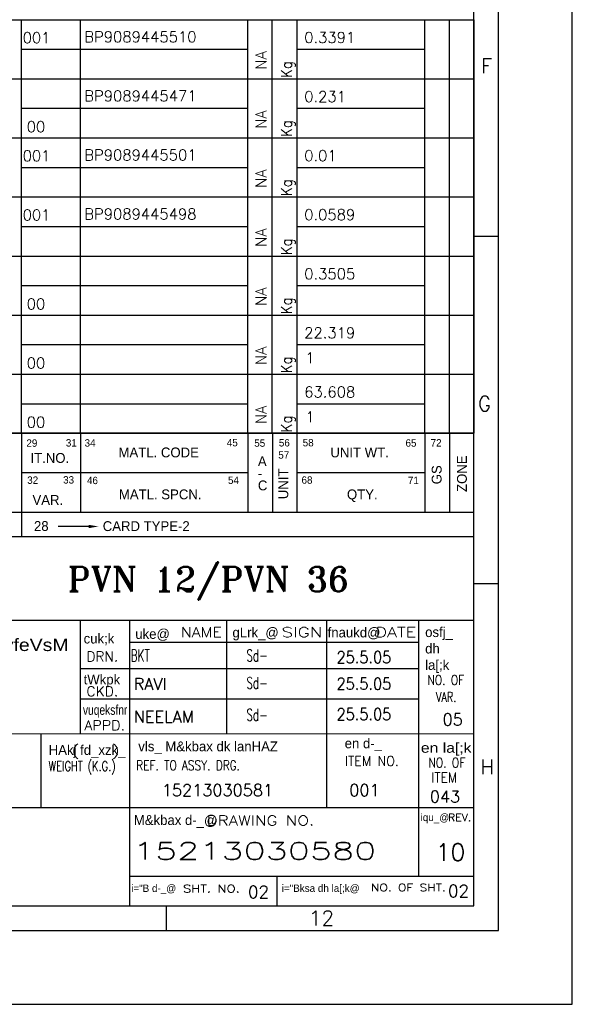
# Model space of a CAD drawing. Extents: x 0 to 4205, y 0 to 2970.
# Tile 9 of 11: x 3643 to 4205, y 0 to 1000. Entities that reach past the tile are written whole.
import ezdxf
from ezdxf.enums import TextEntityAlignment as Align

# ---------------------------------------------------------------- set-up
doc = ezdxf.new("R2010")
doc.units = 0
doc.header["$MEASUREMENT"] = 0
doc.layers.get('0').update_dxf_attribs({"linetype": 'CONTINUOUS'})
doc.layers.add('TEXT', color=3, linetype='CONTINUOUS')
doc.styles.add('HINDI', font='hindi')
doc.styles.add('ROMANS', font='romans')
doc.styles.add('ROMANT', font='romant.shx')

# ---------------------------------------------------------------- blocks, each defined once
blk = doc.blocks.new('A1')
for p, q in [((841, 0), (841, 594)), ((826, 15), (826, 579)), ((821, 20), (821, 574)), ((821, 156), (826, 156)), ((651, 95), (821, 95)), ((821, 85.5), (826, 85.5)), ((651, 78), (821, 78)), ((741, 55), (741, 78)), ((751, 20), (751, 78)), ((770.76, 55), (770.76, 78)), ((791.05, 40), (791.05, 78)), ((809.8, 26), (809.8, 78)), ((751, 73.59), (809.8, 73.59)), ((741, 68.21), (809.8, 68.21)), ((741, 62.04), (809.8, 62.04)), ((20, 54.72), (821, 55)), ((733, 40), (733, 54.97)), ((751, 20), (751, 55)), ((651, 40), (821, 40)), ((751, 26), (821, 26)), ((781, 20), (781, 26)), ((20, 20), (821, 20)), ((758.42, 20), (758.42, 15)), ((14.92, 15), (826, 15)), ((0, 0), (841, 0))]:
    blk.add_line(p, q)
at = {"color": 5}
for p, q in [((821, 116), (579, 116)), ((729, 116), (729, 100)), ((741, 116), (741, 100)), ((775, 116), (775, 100)), ((780, 116), (780, 100)), ((785, 116), (785, 100)), ((811, 116), (811, 100)), ((816, 116), (816, 100)), ((729, 108), (775, 108)), ((785, 108), (811, 108)), ((579, 100), (821, 100)), ((729, 100), (729, 95)), ((742.65, 97.06), (736.42, 97.06))]:
    blk.add_line(p, q, dxfattribs=at)
blk.add_solid([(742.65, 97.39), (742.65, 96.72), (744.65, 97.06)], dxfattribs=at)
for s, height, style, p in [('F', 3, 'ROMANS', (822.39, 189.15)), ('G', 3, 'ROMANS', (821.79, 120.51)), ('uke@', 2, 'HINDI', (752.13, 74.23)), ('gLrk_@', 2, 'HINDI', (771.89, 74.53)), ('fnaukd@', 2, 'HINDI', (791.24, 74.53)), ('osfj_ ', 2, 'HINDI', (811.07, 74.6)), ('cuk;k', 2, 'HINDI', (741.63, 73.29)), ('dh', 2, 'HINDI', (811.07, 71.26)), ('la[;k', 2, 'HINDI', (811.07, 67.93)), ('tWkpk', 2, 'HINDI', (741.63, 64.98)), ('en d-_', 2, 'HINDI', (794.71, 52.01)), ('HAkj fd_xzk_', 2, 'HINDI', (734.52, 50.66)), ('vls_ M&kbax dk lanHAZ', 2, 'HINDI', (752.74, 51.39)), ('H', 3, 'ROMANS', (822.27, 46.74)), ('M&kbax d-_@', 2, 'HINDI', (751.83, 36.42)), ('iqu_@', 1.5, 'HINDI', (810.15, 37.22)), ('i="B d-_@', 1.5, 'HINDI', (751.3, 22.83)), ('i="Bksa dh la[;k@', 1.5, 'HINDI', (781.91, 22.83)), ('12', 3, 'ROMANS', (787.42, 16.02))]:
    blk.add_text(s, height=height, dxfattribs=dict(style=style)).set_placement(p)
for s, height, p in [('29', 1.5, (729.98, 113.25)), ('31', 1.5, (738.01, 113.3)), ('34', 1.5, (741.82, 113.28)), ('45', 1.5, (770.74, 113.34)), ('55', 1.5, (776.32, 113.25)), ('56', 1.5, (781.32, 113.31)), ('58', 1.5, (786.17, 113.33)), ('65', 1.5, (807.08, 113.27)), ('72', 1.5, (812.18, 113.3)), ('IT.NO.', 2, (730.81, 109.98)), ('MATL. CODE', 2, (748.72, 111.1)), ('57', 1.5, (781.2, 110.83)), ('UNIT WT.', 2, (791.8, 111.1)), ('A', 2, (777.06, 109.31)), ('32', 1.5, (730.15, 105.72)), ('33', 1.5, (737.45, 105.78)), ('46', 1.5, (742.3, 105.66)), ('54', 1.5, (770.98, 105.71)), ('-', 2, (777.06, 106.85)), ('C', 2, (777.06, 104.4)), ('68', 1.5, (785.93, 105.74)), ('71', 1.5, (807.56, 105.66)), ('MATL. SPCN.', 2, (748.8, 102.58)), ('QTY.', 2, (795.17, 102.58)), ('VAR.', 2, (731.22, 101.45)), ('28', 2, (731.53, 96.15)), ('CARD TYPE-2', 2, (745.51, 96.13))]:
    blk.add_text(s, height=height, dxfattribs=at).set_placement(p)
for s, p in [('ZONE', (819.55, 104.07)), ('UNIT', (783.23, 102.6)), ('GS', (814.41, 105.63))]:
    blk.add_text(s, height=2, rotation=90, dxfattribs=at).set_placement(p)
for s, height, style, width, p, p2 in [('NAME', 2, 'ROMANS', 1.074681, (761.42, 74.59), (769.71, 74.59)), ('SIGN', 2, 'ROMANS', 1.299241, (781.88, 74.59), (790.17, 74.59)), ('DATE', 2, 'ROMANS', 1.209016, (800.97, 74.59), (809.26, 74.59)), ('HAkjr gsoh bysfDV&dYl fyfeVsM', 2.5, 'HINDI', 1.001913, (681.78, 71.76), (738.55, 71.76)), ('DRN.', 2, 'ROMANS', 0.970207, (742.2, 69.65), (748.66, 69.65)), ('NO. OF', 2, 'ROMANS', 0.690303, (811.52, 64.89), (819.02, 64.89)), ('CKD.', 2, 'ROMANS', 0.984268, (742.2, 62.58), (748.66, 62.58)), ('VAR.', 2, 'ROMANS', 0.688727, (813.27, 61.43), (817.4, 61.43)), ('vuqeksfnr', 2, 'HINDI', 0.694979, (741.48, 58.8), (750.51, 58.8)), ('APPD.', 2, 'ROMANS', 1.000565, (741.76, 55.68), (750.05, 55.68)), ('  (   )', 2, 'ROMANS', 1.107256, (735.39, 50.54), (749, 50.54)), ('en la[;k', 2, 'HINDI', 0.754496, (810.2, 51.1), (820.51, 51.1)), ('ITEM NO.', 2, 'ROMANS', 0.835847, (794.74, 48.43), (805.72, 48.43)), ('NO. OF', 2, 'ROMANS', 0.690303, (811.75, 48.08), (819.25, 48.08)), ('WEIGHT (K.G.)', 2, 'ROMANS', 0.658231, (734.52, 47.38), (748.13, 47.38)), ('REF. TO ASSY. DRG.', 2, 'ROMANS', 0.682905, (752.33, 47.54), (773.41, 47.54)), ('ITEM', 2, 'ROMANS', 0.872673, (812.32, 45.08), (817.55, 45.08)), ('DRAWING NO.', 2, 'ROMANS', 1.113331, (766.66, 36.33), (788.5, 36.33)), ('REV.', 1.5, 'ROMANS', 1.033091, (815.74, 37.21), (820.47, 37.21)), ('SHT. NO.', 1.5, 'ROMANS', 1.160732, (761.84, 22.74), (773.37, 22.74)), ('NO. OF SHT.', 1.5, 'ROMANS', 1.065431, (800.04, 22.95), (815.26, 22.95))]:
    blk.add_text(s, height=height, dxfattribs=dict(style=style, width=width)).set_placement(p, p2, align=Align.FIT)
at = {"color": 7, "style": 'ROMANS'}
for tag, p, height, rotation, width in [('DRG_NO', (70.98, 574.89), 3.5, 180, 1.5), ('SHTNO', (8.61, 117.92), 2.8, 90, 0.8), ('REV_NO', (8.63, 108.63), 2.8, 90, 0.8), ('DRG_NO', (8.71, 80.28), 2.8, 90, 0.8)]:
    blk.add_attdef(tag, p, '', height=height, rotation=rotation, dxfattribs=dict(at, width=width))
for tag, p, height in [('PRODUCT', (716.23, 84.23), 4), ('DRN_SIGN', (771.9, 69.28), 1), ('CHD_SIGN', (771.96, 63.16), 1), ('APP_SIGN', (772.82, 56.2), 1), ('NEW_ALT_SIGN', (567.75, 52.19), 1), ('OLD_ALT_SIGN', (638.26, 51.7), 1), ('NEW_CHD_SIGN', (566.67, 47.87), 1), ('OLD_CHD_SIGN', (637.84, 47.56), 1), ('NEW_APP_SIGN', (567.57, 44.45), 1), ('OLD_APP_SIGN', (638.39, 43.83), 1), ('TITLE1', (671.74, 29.77), 3.5), ('TITLE2', (671.74, 23.56), 3.5)]:
    blk.add_attdef(tag, p, '', height=height, dxfattribs=at)
for tag, height, p in [('DRN_BY', 2, (760.21, 70.76)), ('DRN_DATE', 1.8, (800.06, 70.27)), ('CHD_BY', 2, (760.21, 64.75)), ('CHD_DATE', 1.8, (799.97, 64.76)), ('APP_BY', 2, (760.21, 58.75)), ('APP_DATE', 1.8, (799.97, 58.26)), ('NOVAR', 2.5, (815.81, 58.17)), ('SCALE', 2.5, (722.76, 43.84)), ('REFTOASSY', 2.5, (769.43, 43.23)), ('ITNO', 2.5, (800.09, 43.23)), ('NOIT', 2.5, (815.89, 42.76)), ('REV_NO', 3.5, (816.23, 30.9)), ('SHTNO', 2.5, (777.17, 22.83)), ('NOSHT', 2.5, (817.85, 23.01))]:
    blk.add_attdef(tag, text='', height=height, dxfattribs=at).set_placement(p, align=Align.MIDDLE)
at = {"style": 'ROMANS', "width": 0.7}
for tag, p in [('NEW_ALT_BY', (551.89, 51.83)), ('OLD_ALT_BY', (622.25, 51.98)), ('NEW_REV_NO', (511.26, 46.86)), ('NEW_REV_DT', (522.33, 46.86)), ('NEW_CHD_BY', (551.89, 47.69)), ('OLD_REV_NO', (581.61, 47.01)), ('OLD_REV_DT', (592.81, 47.01)), ('OLD_CHD_BY', (622.39, 48.11)), ('NEW_APP_BY', (553.51, 44.09)), ('OLD_APP_BY', (623.35, 44.25))]:
    blk.add_attdef(tag, p, '', height=1.5, dxfattribs=at)
at = {"color": 7, "style": 'ROMANS', "width": 0.8}
blk.add_attdef('WEIGHT', text='', height=2.3, dxfattribs=at).set_placement((741.21, 43.59), align=Align.MIDDLE)
at = {"style": 'ROMANS'}
for tag, p, height in [('NEW_DCA_NO', (521.77, 39.41), 2), ('OLD_DCA_NO', (590.46, 39.55), 2), ('NEW_DCA_DETAILS', (521.41, 35.08), 1.8), ('OLD_DCA_DETAILS', (590.6, 35.82), 1.8)]:
    blk.add_attdef(tag, p, '', height=height, dxfattribs=at)
at = {"color": 7, "style": 'ROMANS', "width": 1.5}
blk.add_attdef('DRG_NO', (751.63, 29.41), '', height=3.5, dxfattribs=at)
blk = doc.blocks.new('var6_btemplate')
at = {"color": 3}
for p, q in [((-314, 12), (0, 12)), ((-92, 0), (-92, 12)), ((-80, 0), (-80, 12)), ((-46, 0), (-46, 12)), ((-41.01, 0), (-41.01, 12)), ((-35.94, 0), (-35.94, 12)), ((-10, 0), (-10, 12)), ((-5, 0), (-5, 12)), ((0, 12), (0, 0)), ((-35.94, 6), (-10, 6)), ((-314, 0), (0, 0))]:
    blk.add_line(p, q, dxfattribs=at)
blk.add_line((-92, 6), (-46, 6))
at = {"style": 'ROMANS', "width": 0.9, "flags": 4}
blk.add_attdef('UT_O_QTY', (-37.05, 0.19), '', height=2.2, rotation=90, dxfattribs=at)
at = {"style": 'ROMANS', "width": 0.65, "flags": 4}
blk.add_attdef('ITEM_DESC', (-190.44, 7.11), '', height=2.6, dxfattribs=at)
at = {"style": 'ROMANS', "flags": 4}
for tag, p in [('ITEM_NO', (-91.78, 7.25)), ('MAT_CODE', (-79.25, 7.43)), ('IT_NO', (-203.15, 4.41)), ('QTY', (-34.27, 2.23)), ('IT_VAR', (-90.96, 1.17)), ('MAT_SPEC', (-79.12, 1.33))]:
    blk.add_attdef(tag, p, '', height=2.2, dxfattribs=at)
at = {"style": 'ROMANS'}
blk.add_attdef('WEIGHT', text='', height=2.2, dxfattribs=at).set_placement((-34.53, 6.62), align=Align.BOTTOM_LEFT)
at = {"style": 'ROMANS', "flags": 4}
for tag, p in [('VAR_5', (-308.24, 4.33)), ('VAR_4', (-296.21, 4.33)), ('VAR_3', (-284.18, 4.33)), ('VAR_2', (-271.9, 4.33)), ('VAR_1', (-259.87, 4.33)), ('VAR_0', (-248.09, 4.33)), ('DR_NO', (-117.68, 4.13))]:
    blk.add_attdef(tag, text='', height=2.2, dxfattribs=at).set_placement(p, align=Align.CENTER)
for tag, height, width, p in [('REMARKS', 2, 0.75, (-242, 3.94)), ('ITEM_SIZE', 2.6, 0.65, (-190.55, 0.85))]:
    blk.add_attdef(tag, text='', height=height, dxfattribs=dict(at, width=width)).set_placement(p, align=Align.BOTTOM_LEFT)
at = {"style": 'ROMANS'}
blk.add_attdef('IT_V', (-211.43, 4.44), '', height=2.2, dxfattribs=at)
at = {"style": 'ROMANS', "flags": 4}
blk.add_attdef('STD_NO', text='', height=2.2, dxfattribs=at).set_placement((-141.14, 5.59), align=Align.MIDDLE_LEFT)
for tag, p in [('A/C', (-42.21, 1.84)), ('GS', (-6, 3)), ('ZONE', (-1.14, -0.09))]:
    blk.add_attdef(tag, p, '', height=2.2, rotation=90, dxfattribs=at)

msp = doc.modelspace()

# ---------------------------------------------------------------- block references
ref = msp.add_blockref('A1', (0, 0), dxfattribs=dict(xscale=5, yscale=5, zscale=5))
ref.add_attrib('DRG_NO', '15213030580', (3758.2, 147), dxfattribs={"color": 7, "height": 17.5, "style": 'ROMANS', "width": 1.5})
ref.add_attrib('SHTNO', '02', dxfattribs={"color": 7, "height": 12.5, "style": 'ROMANS'}).set_placement((3885.9, 114.1), align=Align.MIDDLE)
ref.add_attrib('NOSHT', '02', dxfattribs={"color": 7, "height": 12.5, "style": 'ROMANS'}).set_placement((4089.3, 115), align=Align.MIDDLE)
ref.add_attrib('REV_NO', '10', dxfattribs={"color": 7, "height": 17.5, "style": 'ROMANS'}).set_placement((4081.1, 154.5, 5), align=Align.MIDDLE)
ref = msp.add_blockref('var6_btemplate', (4105, 940), dxfattribs=dict(xscale=5, yscale=5))
ref.add_attrib('ITEM_NO', '001', (3646.1, 976.2), dxfattribs={"height": 11, "style": 'ROMANS'})
ref.add_attrib('MAT_CODE', 'BP9089445510', (3708.8, 977.1), dxfattribs={"height": 11, "style": 'ROMANS'})
ref.add_attrib('A/C', 'NA', (3893.9, 949.2), dxfattribs={"height": 11, "rotation": 90, "style": 'ROMANS'})
ref.add_attrib('UT_O_QTY', 'Kg', (3919.8, 940.9), dxfattribs={"height": 11, "rotation": 90, "style": 'ROMANS', "width": 0.9})
ref.add_attrib('WEIGHT', '0.3391', dxfattribs={"height": 11, "style": 'ROMANS'}).set_placement((3932.4, 973.1), align=Align.BOTTOM_LEFT)
ref = msp.add_blockref('var6_btemplate', (4105, 880), dxfattribs=dict(xscale=5, yscale=5))
ref.add_attrib('IT_VAR', '00', (3650.2, 885.8), dxfattribs={"height": 11, "style": 'ROMANS'})
ref.add_attrib('MAT_CODE', 'BP9089445471', (3708.8, 917.1), dxfattribs={"height": 11, "style": 'ROMANS'})
ref.add_attrib('A/C', 'NA', (3893.9, 889.2), dxfattribs={"height": 11, "rotation": 90, "style": 'ROMANS'})
ref.add_attrib('UT_O_QTY', 'Kg', (3919.8, 880.9), dxfattribs={"height": 11, "rotation": 90, "style": 'ROMANS', "width": 0.9})
ref.add_attrib('WEIGHT', '0.231', dxfattribs={"height": 11, "style": 'ROMANS'}).set_placement((3932.4, 913.1), align=Align.BOTTOM_LEFT)
ref = msp.add_blockref('var6_btemplate', (4105, 820), dxfattribs=dict(xscale=5, yscale=5))
ref.add_attrib('ITEM_NO', '001', (3646.1, 856.2), dxfattribs={"height": 11, "style": 'ROMANS'})
ref.add_attrib('MAT_CODE', 'BP9089445501', (3708.8, 857.1), dxfattribs={"height": 11, "style": 'ROMANS'})
ref.add_attrib('A/C', 'NA', (3893.9, 829.2), dxfattribs={"height": 11, "rotation": 90, "style": 'ROMANS'})
ref.add_attrib('UT_O_QTY', 'Kg', (3919.8, 820.9), dxfattribs={"height": 11, "rotation": 90, "style": 'ROMANS', "width": 0.9})
ref.add_attrib('WEIGHT', '0.01', dxfattribs={"height": 11, "style": 'ROMANS'}).set_placement((3932.4, 853.1), align=Align.BOTTOM_LEFT)
ref = msp.add_blockref('var6_btemplate', (4105, 760), dxfattribs=dict(xscale=5, yscale=5))
ref.add_attrib('ITEM_NO', '001', (3646.1, 796.2), dxfattribs={"height": 11, "style": 'ROMANS'})
ref.add_attrib('MAT_CODE', 'BP9089445498', (3708.8, 797.1), dxfattribs={"height": 11, "style": 'ROMANS'})
ref.add_attrib('A/C', 'NA', (3893.9, 769.2), dxfattribs={"height": 11, "rotation": 90, "style": 'ROMANS'})
ref.add_attrib('UT_O_QTY', 'Kg', (3919.8, 760.9), dxfattribs={"height": 11, "rotation": 90, "style": 'ROMANS', "width": 0.9})
ref.add_attrib('WEIGHT', '0.0589', dxfattribs={"height": 11, "style": 'ROMANS'}).set_placement((3932.4, 793.1), align=Align.BOTTOM_LEFT)
ref = msp.add_blockref('var6_btemplate', (4105, 700), dxfattribs=dict(xscale=5, yscale=5))
ref.add_attrib('IT_VAR', '00', (3650.2, 705.8), dxfattribs={"height": 11, "style": 'ROMANS'})
ref.add_attrib('A/C', 'NA', (3893.9, 709.2), dxfattribs={"height": 11, "rotation": 90, "style": 'ROMANS'})
ref.add_attrib('UT_O_QTY', 'Kg', (3919.8, 700.9), dxfattribs={"height": 11, "rotation": 90, "style": 'ROMANS', "width": 0.9})
ref.add_attrib('WEIGHT', '0.3505', dxfattribs={"height": 11, "style": 'ROMANS'}).set_placement((3932.4, 733.1), align=Align.BOTTOM_LEFT)
ref = msp.add_blockref('var6_btemplate', (4105, 640), dxfattribs=dict(xscale=5, yscale=5))
ref.add_attrib('IT_VAR', '00', (3650.2, 645.8), dxfattribs={"height": 11, "style": 'ROMANS'})
ref.add_attrib('A/C', 'NA', (3893.9, 649.2), dxfattribs={"height": 11, "rotation": 90, "style": 'ROMANS'})
ref.add_attrib('UT_O_QTY', 'Kg', (3919.8, 640.9), dxfattribs={"height": 11, "rotation": 90, "style": 'ROMANS', "width": 0.9})
ref.add_attrib('WEIGHT', '22.319', dxfattribs={"height": 11, "style": 'ROMANS'}).set_placement((3932.4, 673.1), align=Align.BOTTOM_LEFT)
ref.add_attrib('QTY', '1', (3933.6, 651.1), dxfattribs={"height": 11, "style": 'ROMANS'})
ref = msp.add_blockref('var6_btemplate', (4105, 580), dxfattribs=dict(xscale=5, yscale=5))
ref.add_attrib('IT_VAR', '00', (3650.2, 585.8), dxfattribs={"height": 11, "style": 'ROMANS'})
ref.add_attrib('A/C', 'NA', (3893.9, 589.2), dxfattribs={"height": 11, "rotation": 90, "style": 'ROMANS'})
ref.add_attrib('UT_O_QTY', 'Kg', (3919.8, 580.9), dxfattribs={"height": 11, "rotation": 90, "style": 'ROMANS', "width": 0.9})
ref.add_attrib('WEIGHT', '63.608', dxfattribs={"height": 11, "style": 'ROMANS'}).set_placement((3932.4, 613.1), align=Align.BOTTOM_LEFT)
ref.add_attrib('QTY', '1', (3933.6, 591.1), dxfattribs={"height": 11, "style": 'ROMANS'})

# ---------------------------------------------------------------- texts
at = {"layer": 'TEXT'}
for s, height, style, p in [('PVN 12/PVN 36', 25, 'ROMANT', (3691.8, 419.2)), ('RAVI', 12, 'ROMANS', (3759, 319.4)), ('NEELAM', 12, 'ROMANS', (3759, 286.1)), ('05', 12, 'ROMANS', (4073.1, 283.3)), ('15213030581', 12, 'ROMANS', (3787.6, 211.5)), ('001', 12, 'ROMANS', (3978.2, 211.5)), ('043', 12, 'ROMANS', (4060.1, 204.9))]:
    msp.add_text(s, height=height, dxfattribs=dict(at, style=style)).set_placement(p)
at = {"layer": 'TEXT', "style": 'ROMANS'}
for s, width, p in [('BKT', 0.65, (3756, 348.3)), ('Sd-', 0.65, (3873.6, 348.3)), ('25.5.05', 0.9, (3965.3, 346.5)), ('Sd-', 0.65, (3873.6, 320.4)), ('25.5.05', 0.9, (3965.3, 319.6)), ('Sd-', 0.65, (3873.6, 288)), ('25.5.05', 0.9, (3965.3, 288.7))]:
    msp.add_text(s, height=12, dxfattribs=dict(at, width=width)).set_placement(p)

doc.saveas('drawing.dxf')
